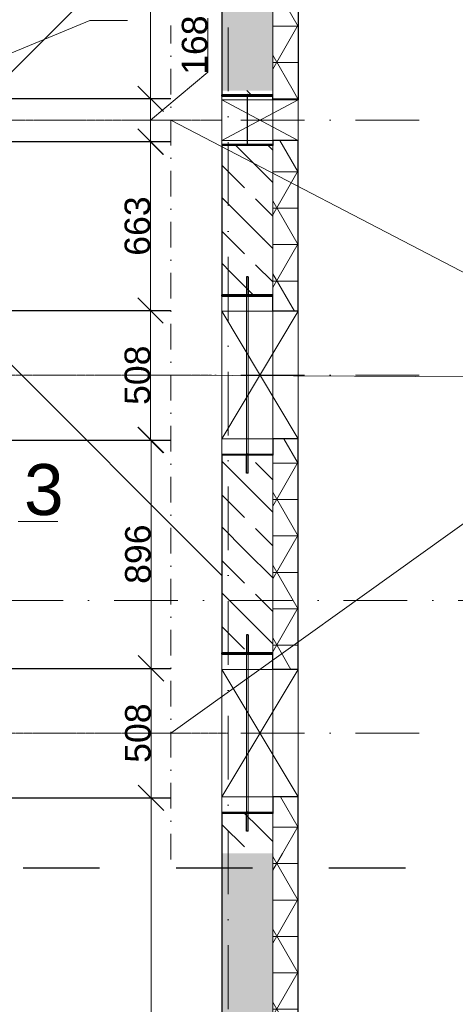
# Model space of a CAD drawing. Header units: millimetres. Extents: x -3176 to 162662, y -36434 to 57907.
# Tile 107 of 155: x 112942 to 114652, y 21022 to 24885. Entities that reach past the tile are written whole.
import ezdxf

# ---------------------------------------------------------------- set-up
doc = ezdxf.new("R2010")
doc.units = ezdxf.units.MM
for name, pattern in [('1-Sheet - 32170-CIV-6170-DW-2035-015-01 - RZUTY$0$A_Dash_3_0mm', [60, 30, -30]), ('1-Sheet - 32170-CIV-6170-DW-2035-015-01 - RZUTY$0$A_Dash_Dot_2_5mm_Axis', [45, 25, -10, 0, -10]), ('CENTER', [2, 1.25, -0.25, 0.25, -0.25]), ('DASHDOT', [1, 0.5, -0.25, 0, -0.25])]:
    doc.linetypes.add(name, pattern=pattern)
doc.layers.get('0').update_dxf_attribs({"lineweight": 5})
for name, color, linetype, lineweight in [('!UG_Kan_opad_czysta_os', 255, 'DASHDOT', 13), ('!UG_kształtki', 10, 'Continuous', 30), ('!UG_Pomocnicza', 7, 'Continuous', 5), ('!UG_wymiary', 7, 'Continuous', 5), ('1-Sheet - 32170-CIV-6170-DW-2035-015-01 - RZUTY$0$A-DETL', 8, 'Continuous', 0), ('1-Sheet - 32170-CIV-6170-DW-2035-015-01 - RZUTY$0$A-DETL-GENF', 8, 'Continuous', 0), ('1-Sheet - 32170-CIV-6170-DW-2035-015-01 - RZUTY$0$A-FLOR', 8, 'Continuous', 0), ('1-Sheet - 32170-CIV-6170-DW-2035-015-01 - RZUTY$0$A-GENM', 8, 'Continuous', 0), ('1-Sheet - 32170-CIV-6170-DW-2035-015-01 - RZUTY$0$A-WALL', 8, 'Continuous', 0), ('1-Sheet - 32170-CIV-6170-DW-2035-015-01 - RZUTY$0$A-WALL-PATT', 8, 'Continuous', 0), ('1-Sheet - 32170-CIV-6170-DW-2035-015-01 - RZUTY$0$G-ANNO-SYMB', 8, 'Continuous', 0), ('1-Sheet - 32170-CIV-6170-DW-2035-015-01 - RZUTY$0$S-GRID', 8, 'Continuous', 0)]:
    doc.layers.add(name, color=color, linetype=linetype, lineweight=lineweight)
doc.layers.add('!UG_tekst', color=7, linetype='Continuous')
doc.styles.get("Standard").update_dxf_attribs({"font": 'arial.ttf'})
doc.dimstyles.get("Standard").update_dxf_attribs({"dimtxt": 100, "dimasz": 100, "dimexe": 0.18, "dimexo": 2, "dimgap": 0.09, "dimtad": 1, "dimdec": 0, "dimzin": 0, "dimdsep": 46, "dimtxsty": 'Standard', "dimblk": 'OBLIQUE', "dimcen": 0, "dimdle": 0.5, "dimclrd": 256, "dimclrt": 256, "dimadec": 0, "dimazin": 0, "dimtfac": 1, "dimtdec": 0, "dimtofl": 0, "dimtmove": 1, "dimatfit": 3, "dimldrblk": 'OBLIQUE', "dimfxl": 1, "dimtfillclr": 256, "dimtolj": 1, "dimtzin": 0, "dimlwd": -1, "dimarcsym": 0})

# ---------------------------------------------------------------- blocks, each defined once
blk = doc.blocks.new('1-Sheet - 32170-CIV-6170-DW-2035-015-01 - RZUTY$0$A_Opening_Circular_Face_Based - Circular_Fi_500-1010824-B2_100_AG_PARTER_00 - Dep_PW')
at = {"layer": '1-Sheet - 32170-CIV-6170-DW-2035-015-01 - RZUTY$0$A-DETL-GENF'}
for p, q in [((6766.53, -355), (6766.53, -305)), ((6766.53, -305), (6796.53, -305)), ((6766.53, -355), (6796.53, -305)), ((6766.53, -305), (6796.53, -355)), ((6796.53, -305), (6796.53, -355)), ((6796.53, -355), (6766.53, -355))]:
    blk.add_line(p, q, dxfattribs=at)
blk = doc.blocks.new('1-Sheet - 32170-CIV-6170-DW-2035-015-01 - RZUTY$0$A_Opening_Circular_Face_Based - Circular_Fi_160-1010818-B2_100_AG_PARTER_00 - Dep_PW')
at = {"layer": '1-Sheet - 32170-CIV-6170-DW-2035-015-01 - RZUTY$0$A-DETL-GENF'}
for p, q in [((6766.53, -97.5), (6766.53, -81.5)), ((6766.53, -81.5), (6796.53, -81.5)), ((6766.53, -97.5), (6796.53, -81.5)), ((6766.53, -81.5), (6796.53, -97.5)), ((6796.53, -81.5), (6796.53, -97.5)), ((6796.53, -97.5), (6766.53, -97.5))]:
    blk.add_line(p, q, dxfattribs=at)
blk = doc.blocks.new('1-Sheet - 32170-CIV-6170-DW-2035-015-01 - RZUTY$0$KTI_Tuleja_Integra - KTI_Tuleja_Integra 188-1006809-B2_100_AG_PARTER_00 - Dep_PW')
at = {"layer": '1-Sheet - 32170-CIV-6170-DW-2035-015-01 - RZUTY$0$A-GENM', "lineweight": 25}
for p, q in [((6766.53, -80.1), (6766.53, -79.6)), ((6786.53, -79.6), (6766.53, -79.6)), ((6786.53, -80.1), (6766.53, -80.1)), ((6776.48, -79.5), (6776.48, -80.1)), ((6776.58, -79.5), (6776.48, -79.5)), ((6776.58, -80.1), (6776.48, -80.1)), ((6776.58, -79.5), (6776.58, -80.1)), ((6786.53, -80.1), (6786.53, -79.6)), ((6766.53, -98.9), (6786.53, -98.9)), ((6766.53, -98.9), (6766.53, -99.4)), ((6786.53, -99.4), (6766.53, -99.4)), ((6776.48, -99.5), (6776.48, -98.9)), ((6776.58, -98.9), (6776.48, -98.9)), ((6776.58, -99.5), (6776.48, -99.5)), ((6776.58, -99.5), (6776.58, -98.9)), ((6786.53, -98.9), (6786.53, -99.4))]:
    blk.add_line(p, q, dxfattribs=at)
at = {"layer": '1-Sheet - 32170-CIV-6170-DW-2035-015-01 - RZUTY$0$A-GENM'}
for p, q in [((6766.53, -80.1), (6766.53, -98.9)), ((6776.48, -98.9), (6776.48, -80.1)), ((6776.58, -80.1), (6776.58, -98.9))]:
    blk.add_line(p, q, dxfattribs=at)
blk = doc.blocks.new('1-Sheet - 32170-CIV-6170-DW-2035-015-01 - RZUTY$0$KTI_Tuleja_Integra - KTI_Tuleja_Integra 620-1006811-B2_100_AG_PARTER_00 - Dep_PW')
at = {"layer": '1-Sheet - 32170-CIV-6170-DW-2035-015-01 - RZUTY$0$A-GENM', "lineweight": 25}
for p, q in [((6776.18, -291.5), (6776.18, -299)), ((6776.88, -291.5), (6776.18, -291.5)), ((6776.88, -291.5), (6776.88, -299)), ((6766.53, -299), (6766.53, -298.5)), ((6786.53, -298.5), (6766.53, -298.5)), ((6786.53, -299), (6766.53, -299)), ((6776.88, -299), (6776.18, -299)), ((6786.53, -299), (6786.53, -298.5)), ((6766.53, -361), (6786.53, -361)), ((6766.53, -361), (6766.53, -361.5)), ((6786.53, -361.5), (6766.53, -361.5)), ((6776.18, -368.5), (6776.18, -361)), ((6776.88, -361), (6776.18, -361)), ((6776.88, -368.5), (6776.88, -361)), ((6786.53, -361), (6786.53, -361.5)), ((6776.88, -368.5), (6776.18, -368.5))]:
    blk.add_line(p, q, dxfattribs=at)
at = {"layer": '1-Sheet - 32170-CIV-6170-DW-2035-015-01 - RZUTY$0$A-GENM'}
for p, q in [((6766.53, -299), (6766.53, -361)), ((6776.18, -361), (6776.18, -299)), ((6776.88, -299), (6776.88, -361))]:
    blk.add_line(p, q, dxfattribs=at)
blk = doc.blocks.new('1-Sheet - 32170-CIV-6170-DW-2035-015-01 - RZUTY$0$KTI_Tuleja_Integra - KTI_Tuleja_Integra 620-V3-B2_100_AG_PARTER_00 - Dep_PW')
at = {"layer": '1-Sheet - 32170-CIV-6170-DW-2035-015-01 - RZUTY$0$A-GENM', "lineweight": 25}
for p, q in [((6776.18, -151), (6776.18, -158.5)), ((6776.88, -151), (6776.18, -151)), ((6776.88, -151), (6776.88, -158.5)), ((6766.53, -158.5), (6766.53, -158)), ((6786.53, -158), (6766.53, -158)), ((6786.53, -158.5), (6786.53, -158)), ((6786.53, -158.5), (6766.53, -158.5)), ((6776.88, -158.5), (6776.18, -158.5)), ((6766.53, -220.5), (6786.53, -220.5)), ((6766.53, -220.5), (6766.53, -221)), ((6786.53, -221), (6766.53, -221)), ((6776.18, -228), (6776.18, -220.5)), ((6776.88, -220.5), (6776.18, -220.5)), ((6776.88, -228), (6776.88, -220.5)), ((6786.53, -220.5), (6786.53, -221)), ((6776.88, -228), (6776.18, -228))]:
    blk.add_line(p, q, dxfattribs=at)
at = {"layer": '1-Sheet - 32170-CIV-6170-DW-2035-015-01 - RZUTY$0$A-GENM'}
for p, q in [((6766.53, -158.5), (6766.53, -220.5)), ((6776.18, -220.5), (6776.18, -158.5)), ((6776.88, -158.5), (6776.88, -220.5))]:
    blk.add_line(p, q, dxfattribs=at)
blk = doc.blocks.new('1-Sheet - 32170-CIV-6170-DW-2035-015-01 - RZUTY')
at = {"layer": '1-Sheet - 32170-CIV-6170-DW-2035-015-01 - RZUTY$0$A-WALL-PATT', "lineweight": 9}
h = blk.add_hatch(dxfattribs=at)
h.set_pattern_fill('FP_4', color=256, angle=180, style=0, pattern_type=2)
h.set_pattern_definition([(360, (1157.854, 0), (1e-14, 14.287), []), (60, (1157.854, 0), (-12.37377, 7.144), []), (120, (1157.854, 0), (-12.37377, -7.144), [])])
h.paths.add_polyline_path([(7944.38, -735.5), (7954.38, -735.39), (7954.38, -377.23), (7944.38, -377.23), (7944.38, -730.5)])
h.paths.add_polyline_path([(7953.98, -77.9), (7954.38, -77.9), (7954.38, 269.5), (7944.38, 269.5), (7944.38, -77.9)])
h.paths.add_polyline_path([(7944.38, 379.5), (7954.38, 379.5), (7954.38, 479.5), (7944.38, 479.5), (7944.38, 448.84)])
h = blk.add_hatch(dxfattribs=at)
h.set_pattern_fill('FP_3', color=256, angle=135, style=0, pattern_type=2)
h.set_pattern_definition([(315, (1157.854, 0), (12.93157, 12.93157), [12.192, -6.096]), (315, (1171.061, -1e-12), (12.93157, 12.93157), [20.32, 0, 0, 0])])
h.paths.add_polyline_path([(7924.38, -715.5), (7944.38, -715.5), (7944.38, -377.23), (7924.38, -377.23), (7924.38, -700.5)])
h.paths.add_polyline_path([(7926.41, -77.9), (7944.38, -77.9), (7944.38, 269.5), (7924.38, 269.5), (7924.38, -77.9)])
h.paths.add_polyline_path([(7927.48, 379.5), (7944.38, 379.5), (7944.38, 459.5), (7924.38, 459.5), (7924.38, 379.5)])
h = blk.add_hatch(dxfattribs=at)
h.set_pattern_fill('FP_3', color=256, angle=135, style=0, pattern_type=2)
h.set_pattern_definition([(315, (1157.854, 0), (12.93157, 12.93157), [12.192, -6.096]), (315, (1171.061, 5e-14), (12.93157, 12.93157), [20.32, 0, 0, 0])])
h.paths.add_polyline_path([(7944.38, -377.23), (7944.38, -361), (7924.38, -361), (7924.38, -377.23)])
h.paths.add_polyline_path([(7926.41, -299), (7944.38, -299), (7944.38, -220.5), (7924.38, -220.5), (7924.38, -299)])
h.paths.add_polyline_path([(7924.38, -158.5), (7944.38, -158.5), (7944.38, -98.9), (7924.38, -98.9), (7924.38, -130.49)])
h.paths.add_polyline_path([(7944.38, -80.1), (7944.38, -77.9), (7924.38, -77.9), (7924.38, -80.1), (7944.32, -80.1)])
h = blk.add_hatch(dxfattribs=at)
h.set_pattern_fill('FP_4', color=256, angle=180, style=0, pattern_type=2)
h.set_pattern_definition([(0, (1157.854, 0), (0, 14.287), []), (60, (1157.854, 0), (-12.37377, 7.144), []), (120, (1157.854, 0), (-12.37377, -7.144), [])])
h.paths.add_polyline_path([(7954.38, -377.23), (7954.38, -355), (7944.38, -355.03), (7944.38, -377.23)])
h.paths.add_polyline_path([(7954.38, -305), (7954.38, -214.5), (7944.38, -214.5), (7944.38, -305), (7953.97, -305)])
h.paths.add_polyline_path([(7948.53, -164.5), (7954.38, -164.5), (7954.38, -97.5), (7944.38, -97.5), (7944.38, -164.5)])
h.paths.add_polyline_path([(7944.38, -81.5), (7954.38, -81.5), (7954.38, -77.9), (7944.38, -77.9), (7944.38, -81.36)])
at = {"layer": '1-Sheet - 32170-CIV-6170-DW-2035-015-01 - RZUTY$0$A-DETL', "linetype": '1-Sheet - 32170-CIV-6170-DW-2035-015-01 - RZUTY$0$A_Dash_Dot_2_5mm_Axis'}
for p, q in [((8001.88, -89.5), (7851.88, -89.5)), ((8001.88, -189.5), (7851.88, -189.5)), ((8001.88, -330), (7851.88, -330))]:
    blk.add_line(p, q, dxfattribs=at)
at = {"layer": '1-Sheet - 32170-CIV-6170-DW-2035-015-01 - RZUTY$0$A-FLOR'}
for p, q in [((7804.38, -108.12), (7924.38, 11.88)), ((7924.38, -268.12), (7804.38, -148.12))]:
    blk.add_line(p, q, dxfattribs=at)
at = {"layer": '1-Sheet - 32170-CIV-6170-DW-2035-015-01 - RZUTY$0$A-WALL', "lineweight": 25}
for p, q in [((7924.38, 269.5), (7924.38, -80.1)), ((7954.38, 269.5), (7954.38, -81.5)), ((7924.38, -80.1), (7944.38, -80.1)), ((7944.38, -81.5), (7944.38, -80.1)), ((7954.38, -81.5), (7944.38, -81.5)), ((7924.38, -98.9), (7924.38, -158.5)), ((7924.38, -98.9), (7944.38, -98.9)), ((7954.38, -97.5), (7944.38, -97.5)), ((7944.38, -97.5), (7944.38, -98.9)), ((7954.38, -164.5), (7954.38, -97.5)), ((7924.38, -158.5), (7944.38, -158.5)), ((7944.38, -164.5), (7944.38, -158.5)), ((7954.38, -164.5), (7944.38, -164.5)), ((7954.38, -214.5), (7944.38, -214.5)), ((7944.38, -214.5), (7944.38, -220.5)), ((7954.38, -305), (7954.38, -214.5)), ((7924.38, -220.5), (7924.38, -299)), ((7924.38, -220.5), (7944.38, -220.5)), ((7924.38, -299), (7944.38, -299)), ((7944.38, -305), (7944.38, -299)), ((7954.38, -305), (7944.38, -305)), ((7954.38, -355), (7944.38, -355)), ((7944.38, -355), (7944.38, -361)), ((7954.38, -745.5), (7954.38, -355)), ((7924.38, -361), (7924.38, -715.5)), ((7924.38, -361), (7944.38, -361))]:
    blk.add_line(p, q, dxfattribs=at)
at = {"layer": '1-Sheet - 32170-CIV-6170-DW-2035-015-01 - RZUTY$0$A-WALL'}
for p, q in [((7944.38, -80.1), (7944.38, 269.5)), ((7924.38, -98.9), (7924.38, -80.1)), ((7944.38, -81.5), (7944.38, -97.5)), ((7954.38, -81.5), (7954.38, -97.5)), ((7944.38, -158.5), (7944.38, -98.9)), ((7924.38, -220.5), (7924.38, -158.5)), ((7944.38, -164.5), (7944.38, -214.5)), ((7954.38, -164.5), (7954.38, -214.5)), ((7944.38, -299), (7944.38, -220.5)), ((7924.38, -361), (7924.38, -299)), ((7944.38, -305), (7944.38, -355)), ((7954.38, -305), (7954.38, -355)), ((7944.38, -735.5), (7944.38, -361))]:
    blk.add_line(p, q, dxfattribs=at)
at = {"layer": '1-Sheet - 32170-CIV-6170-DW-2035-015-01 - RZUTY$0$G-ANNO-SYMB', "linetype": '1-Sheet - 32170-CIV-6170-DW-2035-015-01 - RZUTY$0$A_Dash_3_0mm', "lineweight": 25}
blk.add_line((8236.45, -383), (6610.15, -383), dxfattribs=at)
blk.add_line((8236.45, -383), (6610.15, -383), dxfattribs=at)
at = {"layer": '1-Sheet - 32170-CIV-6170-DW-2035-015-01 - RZUTY$0$S-GRID', "linetype": '1-Sheet - 32170-CIV-6170-DW-2035-015-01 - RZUTY$0$A_Dash_Dot_2_5mm_Axis'}
for p, q in [((7926.88, 712), (7926.88, -968)), ((6666.88, -278), (8176.88, -278))]:
    blk.add_line(p, q, dxfattribs=at)
at = {"layer": '1-Sheet - 32170-CIV-6170-DW-2035-015-01 - RZUTY$0$A-DETL-GENF'}
for name, p in [('1-Sheet - 32170-CIV-6170-DW-2035-015-01 - RZUTY$0$A_Opening_Circular_Face_Based - Circular_Fi_160-1010818-B2_100_AG_PARTER_00 - Dep_PW', (1157.85, 0)), ('1-Sheet - 32170-CIV-6170-DW-2035-015-01 - RZUTY$0$A_Opening_Circular_Face_Based - Circular_Fi_500-1010824-B2_100_AG_PARTER_00 - Dep_PW', (1157.85, 140.5)), ('1-Sheet - 32170-CIV-6170-DW-2035-015-01 - RZUTY$0$A_Opening_Circular_Face_Based - Circular_Fi_500-1010824-B2_100_AG_PARTER_00 - Dep_PW', (1157.85, 0))]:
    blk.add_blockref(name, p, dxfattribs=at)
at = {"layer": '1-Sheet - 32170-CIV-6170-DW-2035-015-01 - RZUTY$0$A-GENM', "lineweight": 25}
for name in ['1-Sheet - 32170-CIV-6170-DW-2035-015-01 - RZUTY$0$KTI_Tuleja_Integra - KTI_Tuleja_Integra 188-1006809-B2_100_AG_PARTER_00 - Dep_PW', '1-Sheet - 32170-CIV-6170-DW-2035-015-01 - RZUTY$0$KTI_Tuleja_Integra - KTI_Tuleja_Integra 620-V3-B2_100_AG_PARTER_00 - Dep_PW', '1-Sheet - 32170-CIV-6170-DW-2035-015-01 - RZUTY$0$KTI_Tuleja_Integra - KTI_Tuleja_Integra 620-1006811-B2_100_AG_PARTER_00 - Dep_PW']:
    blk.add_blockref(name, (1157.85, 0), dxfattribs=at)
blk = doc.blocks.new('_OBLIQUE')
at = {"color": 0, "linetype": 'ByBlock'}
blk.add_line((-0.5, -0.5), (0.5, 0.5), dxfattribs=at)
blk = doc.blocks.new('*D47')
at = {"layer": '!UG_Pomocnicza', "transparency": 16777216}
blk.add_line((113457.6, 19375.2), (113457.6, 21832.2), dxfattribs=at)
at = {"layer": '!UG_Pomocnicza', "color": 0, "lineweight": -2, "transparency": 16777216}
for p, q in [((113459.6, 21831.7), (113457.8, 21831.7)), ((111687.3, 19375.7), (113457.8, 19375.7))]:
    blk.add_line(p, q, dxfattribs=at)
at = {"layer": 'Defpoints', "color": 0, "transparency": 16777216}
for p in [(113457.6, 21831.7), (113457.6, 21831.7), (111685.3, 19375.7)]:
    blk.add_point(p, dxfattribs=at)
at = {"layer": '!UG_Pomocnicza', "transparency": 16777216, "xscale": 100, "yscale": 100, "zscale": 100}
for p, rotation in [((113457.6, 21831.7), 90), ((113457.6, 19375.7), 270)]:
    blk.add_blockref('_OBLIQUE', p, dxfattribs=dict(at, rotation=rotation))
at = {"layer": '!UG_Pomocnicza', "transparency": 16777216, "insert": (113406.4, 20603.7), "char_height": 100, "attachment_point": 5, "rotation": 90}
blk.add_mtext('\\A1;2456', dxfattribs=at)
blk = doc.blocks.new('*D48')
at = {"layer": '!UG_Pomocnicza', "color": 0, "lineweight": -2, "transparency": 16777216}
for p, q in [((113455.6, 22339.7), (113457.4, 22339.7)), ((113459.6, 21831.7), (113457.8, 21831.7))]:
    blk.add_line(p, q, dxfattribs=at)
at = {"layer": '!UG_Pomocnicza', "transparency": 16777216}
blk.add_line((113457.6, 21831.2), (113457.6, 22340.2), dxfattribs=at)
at = {"layer": 'Defpoints', "color": 0, "transparency": 16777216}
for p in [(113457.6, 22339.7), (113457.6, 22339.7), (113457.6, 21831.7)]:
    blk.add_point(p, dxfattribs=at)
at = {"layer": '!UG_Pomocnicza', "transparency": 16777216, "xscale": 100, "yscale": 100, "zscale": 100}
for p, rotation in [((113457.6, 22339.7), 90), ((113457.6, 21831.7), 270)]:
    blk.add_blockref('_OBLIQUE', p, dxfattribs=dict(at, rotation=rotation))
at = {"layer": '!UG_Pomocnicza', "transparency": 16777216, "insert": (113406.4, 22085.7), "char_height": 100, "attachment_point": 5, "rotation": 90}
blk.add_mtext('\\A1;508', dxfattribs=at)
blk = doc.blocks.new('*D49')
at = {"layer": '!UG_Pomocnicza', "transparency": 16777216}
blk.add_line((113457.6, 22339.2), (113457.6, 23236.2), dxfattribs=at)
at = {"layer": '!UG_Pomocnicza', "color": 0, "lineweight": -2, "transparency": 16777216}
for p, q in [((113459.6, 23235.7), (113457.8, 23235.7)), ((113459.6, 22339.7), (113457.8, 22339.7))]:
    blk.add_line(p, q, dxfattribs=at)
at = {"layer": 'Defpoints', "color": 0, "transparency": 16777216}
for p in [(113457.6, 23235.7), (113457.6, 23235.7), (113457.6, 22339.7)]:
    blk.add_point(p, dxfattribs=at)
at = {"layer": '!UG_Pomocnicza', "transparency": 16777216, "xscale": 100, "yscale": 100, "zscale": 100}
for p, rotation in [((113457.6, 23235.7), 90), ((113457.6, 22339.7), 270)]:
    blk.add_blockref('_OBLIQUE', p, dxfattribs=dict(at, rotation=rotation))
at = {"layer": '!UG_Pomocnicza', "transparency": 16777216, "insert": (113406.4, 22787.7), "char_height": 100, "attachment_point": 5, "rotation": 90}
blk.add_mtext('\\A1;896', dxfattribs=at)
blk = doc.blocks.new('*D50')
at = {"layer": '!UG_Pomocnicza', "color": 0, "lineweight": -2, "transparency": 16777216}
for p, q in [((113453.6, 23743.7), (113455.4, 23743.7)), ((113457.6, 23235.7), (113455.8, 23235.7))]:
    blk.add_line(p, q, dxfattribs=at)
at = {"layer": '!UG_Pomocnicza', "transparency": 16777216}
blk.add_line((113455.6, 23235.2), (113455.6, 23744.2), dxfattribs=at)
at = {"layer": 'Defpoints', "color": 0, "transparency": 16777216}
for p in [(113455.6, 23743.7), (113455.6, 23743.7), (113455.6, 23235.7)]:
    blk.add_point(p, dxfattribs=at)
at = {"layer": '!UG_Pomocnicza', "transparency": 16777216, "xscale": 100, "yscale": 100, "zscale": 100}
for p, rotation in [((113455.6, 23743.7), 90), ((113455.6, 23235.7), 270)]:
    blk.add_blockref('_OBLIQUE', p, dxfattribs=dict(at, rotation=rotation))
at = {"layer": '!UG_Pomocnicza', "transparency": 16777216, "insert": (113404.4, 23489.7), "char_height": 100, "attachment_point": 5, "rotation": 90}
blk.add_mtext('\\A1;508', dxfattribs=at)
blk = doc.blocks.new('*D51')
at = {"layer": '!UG_Pomocnicza', "transparency": 16777216}
blk.add_line((113455.6, 23743.2), (113455.6, 24407), dxfattribs=at)
at = {"layer": '!UG_Pomocnicza', "color": 0, "lineweight": -2, "transparency": 16777216}
for p, q in [((113457.6, 24406.5), (113455.8, 24406.5)), ((113457.6, 23743.7), (113455.8, 23743.7))]:
    blk.add_line(p, q, dxfattribs=at)
at = {"layer": 'Defpoints', "color": 0, "transparency": 16777216}
for p in [(113455.6, 24406.5), (113455.6, 24406.5), (113455.6, 23743.7)]:
    blk.add_point(p, dxfattribs=at)
at = {"layer": '!UG_Pomocnicza', "transparency": 16777216, "xscale": 100, "yscale": 100, "zscale": 100}
for p, rotation in [((113455.6, 24406.5), 90), ((113455.6, 23743.7), 270)]:
    blk.add_blockref('_OBLIQUE', p, dxfattribs=dict(at, rotation=rotation))
at = {"layer": '!UG_Pomocnicza', "transparency": 16777216, "insert": (113404.4, 24075.1), "char_height": 100, "attachment_point": 5, "rotation": 90}
blk.add_mtext('\\A1;663', dxfattribs=at)
blk = doc.blocks.new('*D52')
at = {"layer": '!UG_Pomocnicza', "transparency": 16777216}
for p, q in [((113680.3, 24678.9), (113680.3, 24890.8)), ((113456, 24490.4), (113680.3, 24678.9)), ((113456, 24406), (113456, 24574.8))]:
    blk.add_line(p, q, dxfattribs=at)
at = {"layer": '!UG_Pomocnicza', "color": 0, "lineweight": -2, "transparency": 16777216}
for p, q in [((113454, 24574.3), (113455.8, 24574.3)), ((113458, 24406.5), (113456.1, 24406.5))]:
    blk.add_line(p, q, dxfattribs=at)
at = {"layer": 'Defpoints', "color": 0, "transparency": 16777216}
for p in [(113456, 24574.3), (113456, 24574.3), (113456, 24406.5)]:
    blk.add_point(p, dxfattribs=at)
at = {"layer": '!UG_Pomocnicza', "transparency": 16777216, "xscale": 100, "yscale": 100, "zscale": 100}
for p, rotation in [((113456, 24574.3), 90), ((113456, 24406.5), 270)]:
    blk.add_blockref('_OBLIQUE', p, dxfattribs=dict(at, rotation=rotation))
at = {"layer": '!UG_Pomocnicza', "transparency": 16777216, "insert": (113629.1, 24784.9), "char_height": 100, "attachment_point": 5, "rotation": 90}
blk.add_mtext('\\A1;168', dxfattribs=at)
blk = doc.blocks.new('*D53')
at = {"layer": '!UG_Pomocnicza', "color": 0, "lineweight": -2, "transparency": 16777216}
for p, q in [((111693.3, 26798.7), (113456.1, 26798.7)), ((113458, 24574.3), (113456.1, 24574.3))]:
    blk.add_line(p, q, dxfattribs=at)
at = {"layer": '!UG_Pomocnicza', "transparency": 16777216}
blk.add_line((113456, 24573.8), (113456, 26799.2), dxfattribs=at)
at = {"layer": 'Defpoints', "color": 0, "transparency": 16777216}
for p in [(111691.3, 26798.7), (113456, 26798.7), (113456, 24574.3)]:
    blk.add_point(p, dxfattribs=at)
at = {"layer": '!UG_Pomocnicza', "transparency": 16777216, "xscale": 100, "yscale": 100, "zscale": 100}
for p, rotation in [((113456, 26798.7), 90), ((113456, 24574.3), 270)]:
    blk.add_blockref('_OBLIQUE', p, dxfattribs=dict(at, rotation=rotation))
at = {"layer": '!UG_Pomocnicza', "transparency": 16777216, "insert": (113405.7, 25686.5), "char_height": 100, "attachment_point": 5, "rotation": 90}
blk.add_mtext('\\A1;2224', dxfattribs=at)

msp = doc.modelspace()

# ---------------------------------------------------------------- linework, layer by layer
at = {"layer": '!UG_Kan_opad_czysta_os', "ltscale": 200}
msp.add_lwpolyline([(113535.25, 21590.32), (113535.25, 24862.03)], dxfattribs=at)
at = {"layer": '!UG_kształtki'}
for p, q in [((113535.25, 24574.82), (111940.75, 24574.82)), ((111929.05, 24406.52), (113535.25, 24406.52)), ((111940.75, 23743.65), (113535.25, 23743.65)), ((112245.8, 23235.65), (113535.25, 23235.65)), ((112245.8, 22339.65), (113535.25, 22339.65)), ((112245.8, 21831.65), (113535.25, 21831.65))]:
    msp.add_line(p, q, dxfattribs=at)
at = {"layer": '!UG_kształtki', "linetype": 'CENTER', "lineweight": 5}
msp.add_lwpolyline([(110617.94, 24490.67), (112111.07, 24490.67), (113735.25, 24490.67), (113735.25, 24490.67)], dxfattribs=at)
at = {"layer": '!UG_kształtki', "linetype": 'CENTER', "lineweight": 0}
for points in [[(110616.9, 23489.65), (112245.8, 23489.65), (113694.37, 23489.65), (113694.37, 23489.65)], [(110553.17, 22085.65), (112245.8, 22085.65), (113760.25, 22085.65), (113760.25, 22085.65)]]:
    msp.add_lwpolyline(points, dxfattribs=at)
at = {"layer": '!UG_wymiary'}
for p, q in [((112386.46, 24537.89), (113217.32, 24881.96)), ((113217.32, 24881.96), (113364.74, 24881.96)), ((115480.72, 23478.22), (113535.25, 24490.67)), ((115480.72, 23478.22), (113535.25, 23490.67)), ((113535.25, 22085.67), (115480.72, 23478.22)), ((113091.4, 22916.11), (112936.52, 22916.11))]:
    msp.add_line(p, q, dxfattribs=at)

# ---------------------------------------------------------------- block references
at = {"xscale": 10, "yscale": 10, "zscale": 10}
msp.add_blockref('1-Sheet - 32170-CIV-6170-DW-2035-015-01 - RZUTY', (34491.45, 25385.65), dxfattribs=at)

# ---------------------------------------------------------------- texts
at = {"layer": '!UG_tekst', "lineweight": 20}
msp.add_text('3', height=200, dxfattribs=at).set_placement((112959.06, 22941.31))

# ---------------------------------------------------------------- dimensions: what is measured, and where the dimension line sits
at = {"layer": '!UG_Pomocnicza'}
for base, p1, p2, picture, middle in [((113455.95, 26798.67), (113455.95, 24574.32), (111691.25, 26798.67), '*D53', (113405.66, 25686.49)), ((113455.57, 24406.52), (113455.57, 23743.65), (113455.57, 24406.52), '*D51', (113404.39, 24075.09)), ((113455.57, 23743.65), (113455.57, 23235.65), (113455.57, 23743.65), '*D50', (113404.43, 23489.65)), ((113457.57, 23235.65), (113457.57, 22339.65), (113457.57, 23235.65), '*D49', (113406.43, 22787.65)), ((113457.57, 22339.65), (113457.57, 21831.65), (113457.57, 22339.65), '*D48', (113406.43, 22085.65)), ((113457.57, 21831.65), (111685.25, 19375.65), (113457.57, 21831.65), '*D47', (113406.43, 20603.65))]:
    dim = msp.add_linear_dim(base=base, p1=p1, p2=p2, angle=90, dimstyle='Standard', dxfattribs=at)
    dim.commit()
    dim.dimension.update_dxf_attribs({"geometry": picture, "text_midpoint": middle})
dim = msp.add_linear_dim(base=(113455.95, 24574.32), p1=(113455.95, 24406.52), p2=(113455.95, 24574.32), angle=90, dimstyle='Standard', dxfattribs=at)
dim.commit()
dim.dimension.update_dxf_attribs({"geometry": '*D52', "text_midpoint": (113680.27, 24679.02), "dimtype": 160})

doc.saveas('drawing.dxf')
